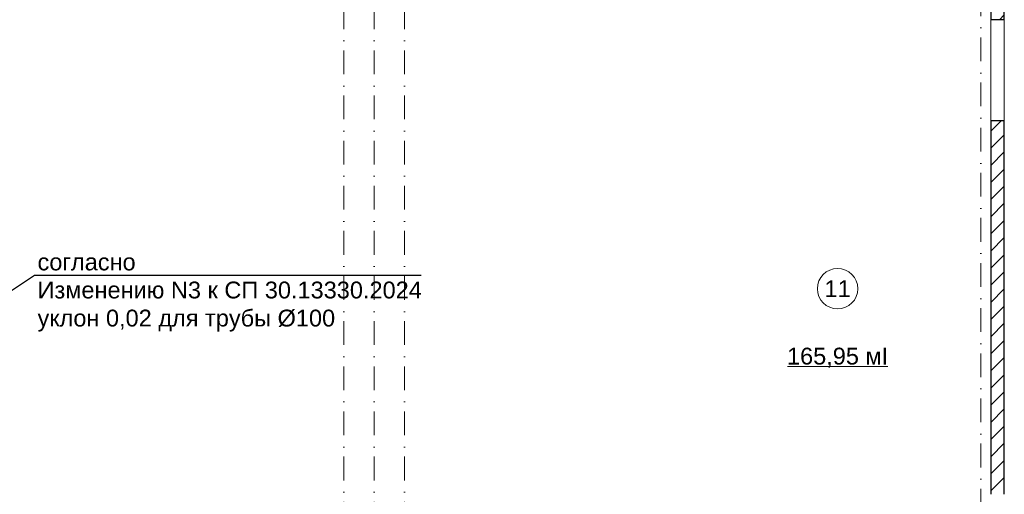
# Model space of a CAD drawing. Header units: millimetres. Extents: x -2890 to 117730, y -526 to 88572.
# Tile 48 of 65: x 71824 to 86436, y 36046 to 43096. Entities that reach past the tile are written whole.
import ezdxf
from ezdxf import colors
from ezdxf.entities.mleader import LeaderData, LeaderLine
from ezdxf.math import Vec2, Vec3

# ---------------------------------------------------------------- set-up
doc = ezdxf.new("R2010")
doc.units = ezdxf.units.MM
doc.header["$MEASUREMENT"] = 0
doc.set_wipeout_variables(frame=1)
doc.linetypes.add('Wipeout_Contour', pattern=[1000, 0, -1000])
doc.linetypes.add('Штрихпунктирная', pattern=[6.702778, 3.527778, -1.763889, 0, -1.411111])
for name, color, linetype in [('ВК_Текст', 7, 'Continuous'), ('Конструктив - Колонны', 7, 'Continuous'), ('Конструктив - Стены Блок 200 нов', 7, 'Continuous'), ('Элемент Модели - Зона', 7, 'Continuous'), ('Элемент Модели - Оси', 7, 'Continuous')]:
    doc.layers.add(name, color=color, linetype=linetype)
doc.styles.get("Standard").update_dxf_attribs({"font": 'ARIALUNI.TTF', "height": 250})
doc.styles.add('СГЕНЕРИР_СТИЛЬ_4', font='arial.ttf')
pattern_1 = [(45, (-30913.89, 8295.99), (-127.27922, 127.27922), [])]

# ---------------------------------------------------------------- blocks, each defined once
blk = doc.blocks.new('_None')

msp = doc.modelspace()

# ---------------------------------------------------------------- linework, layer by layer
at = {"layer": 'Конструктив - Колонны', "color": 7, "linetype": 'Continuous', "lineweight": 0, "ltscale": 100}
msp.add_line((86086.1, 35776), (86086.1, 36126), dxfattribs=at)
at = {"layer": 'Элемент Модели - Зона', "color": 7, "linetype": 'Continuous', "lineweight": 0, "ltscale": 100}
msp.add_line((83216.8, 37946.5), (84707.1, 37946.5), dxfattribs=at)
at = {"layer": 'Элемент Модели - Зона', "color": 7, "linetype": 'Continuous', "lineweight": 0, "ltscale": 100, "flags": 128}
msp.add_lwpolyline([(84261.9, 39100.1, 1), (83661.9, 39100.1, 1)], format="xyb", close=True, dxfattribs=at)
at = {"layer": 'Элемент Модели - Оси', "color": 7, "linetype": 'Штрихпунктирная', "lineweight": 15, "ltscale": 100}
for p, q in [((76636.1, 82191.7), (76636.1, 15620.8)), ((77086.1, 82191.7), (77086.1, 15620.8)), ((77536.1, 82191.7), (77536.1, 15620.8)), ((86086.1, 63614), (86086.1, 24119.4))]:
    msp.add_line(p, q, dxfattribs=at)

# ---------------------------------------------------------------- texts
at = {"layer": 'Элемент Модели - Зона', "color": 7, "linetype": 'Continuous', "lineweight": 0, "ltscale": 100, "char_height": 250, "attachment_point": 5, "style": 'СГЕНЕРИР_СТИЛЬ_4'}
for s, insert in [('\\A1;11', (83961.9, 39100.1)), ('\\A1;165,95 мІ', (83961.9, 38075.8))]:
    msp.add_mtext(s, dxfattribs=dict(at, insert=insert))

# ---------------------------------------------------------------- leaders
at = {"layer": 'ВК_Текст', "ltscale": 100}
ml = msp.add_multileader_mtext('Standard', dxfattribs=at)
ml.set_content('согласно\\PИзменению N3 к СП 30.13330.2024\\Pуклон 0,02 для трубы %%C100', color=256)
ml.set_leader_properties(color=256, linetype='ByLayer', lineweight=-1)
ml.set_arrow_properties(name='NONE')
ml.build(insert=Vec2(0, 0))
ml.multileader.update_dxf_attribs({"text_left_attachment_type": 6, "text_right_attachment_type": 6, "dogleg_length": 0.36, "arrow_head_size": 18})
ctx = ml.context
ctx.base_point, ctx.char_height, ctx.arrow_head_size, ctx.landing_gap_size, ctx.plane_origin = Vec3(72080.2, 39299.3), 250, 18, 9, Vec3(64513.1, 33762.2)
ctx.left_attachment, ctx.right_attachment = 6, 6
notes = []
notes.append((ctx, [(0, (1, 1, 0), (72044.2, 39299.3), (1, 0), 36, [(0, [(71028, 38630.7)], 0, [])])]))
ctx.mtext.insert, ctx.mtext.width, ctx.mtext.flow_direction = Vec3(72089.2, 39622.6), 5664.532, 5
for ctx, leaders in notes:
    for number, flags, end, landing, length, lines in leaders:
        leader = LeaderData()
        leader.index, (leader.has_last_leader_line, leader.has_dogleg_vector, leader.attachment_direction) = number, flags
        leader.last_leader_point, leader.dogleg_vector, leader.dogleg_length = Vec3(end), Vec3(landing), length
        for number, points, colour, breaks in lines:
            line = LeaderLine()
            line.index, line.vertices, line.color, line.breaks = number, Vec3.list(points), colors.encode_raw_color(colour), breaks
            leader.lines.append(line)
        ctx.leaders.append(leader)

# ---------------------------------------------------------------- wipeouts: each hides what was drawn before it
at = {"color": 254, "linetype": 'Wipeout_Contour', "lineweight": 0, "ltscale": 100}
for points in [[(86386.1, 43996), (86236.1, 43996), (86236.1, 43096), (86436.1, 43096), (86436.1, 44596), (86386.1, 44596)], [(86236.1, 36046), (86436.1, 36046), (86436.1, 41596), (86236.1, 41596)]]:
    msp.add_wipeout(points, dxfattribs=at).dxf.layer = 'Конструктив - Стены Блок 200 нов'

# ---------------------------------------------------------------- next in the draw order: hatches: boundary and pattern name
at = {"layer": 'Конструктив - Стены Блок 200 нов', "linetype": 'Continuous', "lineweight": 5, "ltscale": 100}
h = msp.add_hatch(dxfattribs=at)
h.set_pattern_fill('БЛОКИ_БЕТОННЫЕ_ЭФФЕКТИВН_7F', scale=100, style=0, pattern_type=2)
h.set_pattern_definition(pattern_1)
h.paths.add_polyline_path([(86386.1, 43996), (86236.1, 43996), (86236.1, 43096), (86436.1, 43096), (86436.1, 44596), (86386.1, 44596)])
h = msp.add_hatch(dxfattribs=at)
h.set_pattern_fill('БЛОКИ_БЕТОННЫЕ_ЭФФЕКТИВН_7F', scale=100, style=0, pattern_type=2)
h.set_pattern_definition(pattern_1)
h.paths.add_polyline_path([(86236.1, 36046), (86436.1, 36046), (86436.1, 41596), (86236.1, 41596)])

# ---------------------------------------------------------------- next in the draw order: linework, layer by layer
at = {"layer": 'Конструктив - Стены Блок 200 нов', "color": 7, "linetype": 'Continuous', "lineweight": 30, "ltscale": 100}
for p, q in [((86436.1, 43096), (86436.1, 44596)), ((86236.1, 43996), (86236.1, 43096)), ((86341.1, 43096), (86236.1, 43096)), ((86436.1, 43096), (86341.1, 43096)), ((86236.1, 41596), (86236.1, 36046)), ((86341.1, 41596), (86236.1, 41596)), ((86436.1, 41596), (86341.1, 41596)), ((86436.1, 36046), (86436.1, 41596))]:
    msp.add_line(p, q, dxfattribs=at)
at = {"layer": 'Конструктив - Стены Блок 200 нов', "color": 7, "linetype": 'Continuous', "lineweight": 15, "ltscale": 100}
for p, q in [((86236.1, 41596), (86236.1, 43096)), ((86236.1, 41596), (86236.1, 43096)), ((86436.1, 41596), (86436.1, 43096)), ((86436.1, 41596), (86436.1, 43096))]:
    msp.add_line(p, q, dxfattribs=at)

doc.saveas('drawing.dxf')
